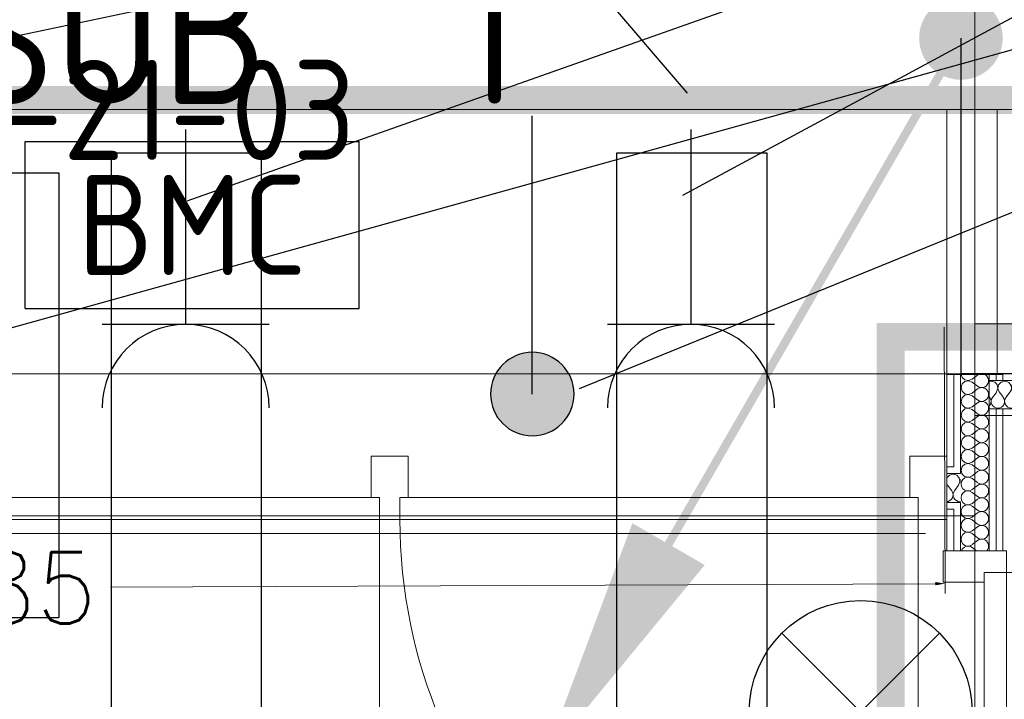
# Model space of a CAD drawing. Header units: millimetres. Extents: x -39149 to 267781, y -2340 to 58540.
# Tile 170 of 244: x 41496 to 43264, y 11115 to 12336. Entities that reach past the tile are written whole.
import ezdxf
from ezdxf.enums import TextEntityAlignment as Align

# ---------------------------------------------------------------- set-up
doc = ezdxf.new("R2010")
doc.units = ezdxf.units.MM
doc.header["$LTSCALE"] = 100
doc.header["$MEASUREMENT"] = 0
for name, pattern in [('B0605', [141, 70, -35, 1, -35]), ('B0704', [150, 100, -50]), ('CENTER', [20, 12.5, -2.5, 2.5, -2.5])]:
    doc.linetypes.add(name, pattern=pattern)
for name, color, linetype in [('00  Bestaande kolommen', 7, 'Continuous'), ('22 C Binnenwanden', 7, 'Continuous'), ('22 C Binnenwanden Deuren', 7, 'Continuous'), ('22 C Binnenwanden Doorsnede-arcering', 7, 'Continuous'), ('22 C Binnenwanden Laagscheidingslijnen', 7, 'Continuous'), ('45 Plafond', 7, 'Continuous'), ('A Stramien', 7, 'Continuous'), ('AL$1A---_ALGEMEEN--bestaand', 9, 'Continuous'), ('AT$1A---_TEKST018--bestaand', 9, 'Continuous'), ('EL6122--_L', 4, 'Continuous'), ('EL6131--_KG', 3, 'Continuous'), ('EL6221--_KRACHT_400', 3, 'Continuous'), ('EL6222--_KRACHT_230', 3, 'Continuous'), ('EL6311--_LICHT_BINNEN', 3, 'Continuous'), ('EL6441--_DATACOM', 3, 'Continuous'), ('EL6511--_BRANDMELD', 3, 'Continuous'), ('EM6131--bestaand', 7, 'Continuous'), ('INDELING', 3, 'Continuous'), ('INDELING--bestaand', 7, 'Continuous'), ('T Maatvoering 1_ 50', 7, 'Continuous')]:
    doc.layers.add(name, color=color, linetype=linetype)
doc.styles.add('BURO-018', font='isocp.shx', dxfattribs={"height": 180})
doc.styles.add('BURO-025', font='isocp.shx', dxfattribs={"height": 250})
doc.styles.add('GENERATED_STYLE_3', font='swiss.ttf', dxfattribs={"width": 0.96})
doc.styles.add('ISO', font='ISO', dxfattribs={"height": 162})
doc.styles.add('STABICAD-012', font='ISOCP.SHX', dxfattribs={"height": 1.2})
doc.styles.add('STABICAD-018', font='ISOCP.SHX', dxfattribs={"height": 1.8})
doc.styles.get("Standard").update_dxf_attribs({"font": 'txt', "bigfont": 'BIGFONT.SHX'})
doc.dimstyles.get("Standard").update_dxf_attribs({"dimtxt": 0.18, "dimasz": 0.18, "dimexe": 0.18, "dimexo": 0.0625, "dimgap": 0.09, "dimtad": 0, "dimtih": 1, "dimtoh": 1, "dimdec": 4, "dimzin": 0, "dimdsep": 46, "dimtxsty": 'Standard', "dimcen": 0.09, "dimadec": 0, "dimazin": 0, "dimtfac": 1, "dimtdec": 4, "dimtofl": 0, "dimtmove": 0, "dimatfit": 3, "dimfxl": 1, "dimtolj": 1, "dimtzin": 0, "dimarcsym": 0})

# ---------------------------------------------------------------- blocks, each defined once
blk = doc.blocks.new('Slab_119_7', base_point=(34211.5, 612.1))
at = {"layer": '45 Plafond', "color": 8, "linetype": 'Continuous', "lineweight": 0}
blk.add_lwpolyline([(34211.5, 612.1, 0.066229), (50336.5, 5152.1), (50336.5, 11626.8), (48610, 11626.8), (48610, 11625), (43211.5, 11625), (43211.5, 5466.1), (41411.5, 5466.1), (41411.5, 10199.6), (34211.5, 10199.6)], format="xyb", close=True, dxfattribs=at)
blk = doc.blocks.new('Slab_152_7', base_point=(61.5, 11625))
at = {"layer": '45 Plafond', "color": 8, "linetype": 'Continuous', "lineweight": 0}
blk.add_lwpolyline([(61.5, 11625), (7161.5, 11625), (7161.5, 7850), (18261.5, 7850), (18261.5, 10250), (18050.2, 10250), (18050.2, 11625), (35849.9, 11625), (35849.9, 11400), (36099.9, 11400), (36099.9, 12175), (39053.2, 12175), (39053.2, 11445), (43211.5, 11445), (43211.5, 10132), (43211.5, 5466.1), (41411.5, 5466.1), (41411.5, 10199.6), (34211.5, 10199.6), (34211.5, 612.1, -0.138201), (61.5, 5162.9)], format="xyb", close=True, dxfattribs=at)
blk = doc.blocks.new('Wall_68_7', base_point=(35849.9, 12425))
at = {"layer": '00  Bestaande kolommen', "color": 8, "linetype": 'Continuous', "lineweight": 0}
blk.add_line((38960.1, 12175), (43325.1, 12175), dxfattribs=at)
blk = doc.blocks.new('*X879')
at = {"layer": '22 C Binnenwanden Doorsnede-arcering', "color": 8, "linetype": 'Continuous', "lineweight": 0}
for p, q in [((43165.9, 11517.9), (43161.5, 11513.1)), ((43172.4, 11519.8), (43165.9, 11517.9)), ((43173.5, 11519.4), (43172.4, 11519.8)), ((43161.5, 11502.5), (43162.5, 11500)), ((43162.5, 11500), (43169.9, 11490)), ((43169.1, 11474.3), (43171.1, 11477.1)), ((43171.6, 11487.1), (43169.9, 11490)), ((43171.1, 11477.1), (43172.2, 11480.3)), ((43172.3, 11483.7), (43171.6, 11487.1)), ((43172.2, 11480.3), (43172.3, 11483.7)), ((43173.2, 11487.1), (43172.4, 11483.7)), ((43172.4, 11483.7), (43172.6, 11480.3)), ((43172.6, 11480.3), (43173.5, 11477.7)), ((43173.5, 11487.6), (43173.2, 11487.1)), ((43161.5, 11470.4), (43163.4, 11470.7)), ((43163.4, 11470.7), (43166.5, 11472.1)), ((43166.5, 11472.1), (43169.1, 11474.3))]:
    blk.add_line(p, q, dxfattribs=at)
blk = doc.blocks.new('*X880')
at = {"layer": '22 C Binnenwanden Doorsnede-arcering', "color": 8, "linetype": 'Continuous', "lineweight": 0}
for p, q in [((43178.9, 11517.9), (43173.5, 11519.4)), ((43183.5, 11512.9), (43178.9, 11517.9)), ((43184.7, 11506.3), (43183.5, 11512.9)), ((43182.3, 11500), (43174.9, 11490)), ((43182.3, 11500), (43184.7, 11506.3)), ((43185.5, 11509.8), (43184.8, 11506.3)), ((43184.8, 11506.3), (43185.5, 11504.5)), ((43174.9, 11490), (43173.5, 11487.6)), ((43173.5, 11477.7), (43173.7, 11477.1)), ((43173.7, 11477.1), (43175.6, 11474.3)), ((43175.6, 11474.3), (43178.3, 11472.1)), ((43178.3, 11472.1), (43181.4, 11470.7)), ((43181.4, 11470.7), (43184.8, 11470.2)), ((43184.8, 11470.2), (43185.5, 11470.3))]:
    blk.add_line(p, q, dxfattribs=at)
blk = doc.blocks.new('*X881')
at = {"layer": '22 C Binnenwanden Doorsnede-arcering', "color": 8, "linetype": 'Continuous', "lineweight": 0}
for p, q in [((43251.6, 11680.1), (43249.5, 11682.4)), ((43250.4, 11667.4), (43252.8, 11673.6)), ((43252.8, 11673.6), (43251.6, 11680.1)), ((43254.1, 11680.1), (43252.9, 11673.6)), ((43252.9, 11673.6), (43255.3, 11667.4)), ((43258.6, 11685), (43254.1, 11680.1)), ((43261.5, 11685.8), (43258.6, 11685)), ((43250.4, 11667.4), (43249.5, 11666.1)), ((43255.3, 11667.4), (43261.5, 11659.1)), ((43249.5, 11638.7), (43249.5, 11638.7)), ((43249.5, 11638.7), (43252.9, 11638.2)), ((43252.9, 11638.2), (43256.2, 11638.7)), ((43256.2, 11638.7), (43259.2, 11640)), ((43259.2, 11640), (43261.5, 11641.9))]:
    blk.add_line(p, q, dxfattribs=at)
blk = doc.blocks.new('*X883')
at = {"layer": '22 C Binnenwanden Doorsnede-arcering', "color": 8, "linetype": 'Continuous', "lineweight": 0}
for p, q in [((43240.7, 11686.8), (43237.5, 11685.9)), ((43247.1, 11685), (43240.7, 11686.8)), ((43249.5, 11682.4), (43247.1, 11685)), ((43237.5, 11658.7), (43238.3, 11657.6)), ((43239.9, 11654.7), (43238.3, 11657.6)), ((43240.7, 11651.4), (43239.9, 11654.7)), ((43241.5, 11654.7), (43240.8, 11651.4)), ((43243.1, 11657.6), (43241.5, 11654.7)), ((43249.5, 11666.1), (43243.1, 11657.6)), ((43237.5, 11642.2), (43239.4, 11644.9)), ((43237.5, 11642.1), (43237.5, 11642.2)), ((43239.4, 11644.9), (43240.5, 11648.1)), ((43240.5, 11648.1), (43240.7, 11651.4)), ((43240.8, 11651.4), (43240.9, 11648.1)), ((43240.9, 11648.1), (43242, 11644.9)), ((43242, 11644.9), (43243.9, 11642.2)), ((43243.9, 11642.2), (43246.5, 11640)), ((43246.5, 11640), (43249.5, 11638.7))]:
    blk.add_line(p, q, dxfattribs=at)
blk = doc.blocks.new('*X885')
at = {"layer": '22 C Binnenwanden Doorsnede-arcering', "color": 8, "linetype": 'Continuous', "lineweight": 0}
for p, q in [((43187, 11699), (43188.6, 11693.5)), ((43188.6, 11693.5), (43193.6, 11688.9)), ((43193.6, 11688.9), (43200.2, 11687.7)), ((43200.2, 11687.6), (43193.6, 11686.3)), ((43200.2, 11687.7), (43206.5, 11690.1)), ((43206.5, 11685.1), (43200.2, 11687.6)), ((43206.5, 11690.1), (43216.4, 11697.5)), ((43219.1, 11699), (43216.4, 11697.5)), ((43229.4, 11698.7), (43228.5, 11699)), ((43232.2, 11696.8), (43229.4, 11698.7)), ((43234.4, 11694.1), (43232.2, 11696.8)), ((43235.8, 11691), (43234.4, 11694.1)), ((43236.2, 11687.6), (43235.8, 11691)), ((43235.8, 11684.2), (43236.2, 11687.6)), ((43188.6, 11681.7), (43186.7, 11675.2)), ((43186.7, 11675.2), (43188.6, 11668.7)), ((43193.6, 11686.3), (43188.6, 11681.7)), ((43206.5, 11685.1), (43216.4, 11677.7)), ((43206.5, 11665.3), (43216.4, 11672.8)), ((43216.4, 11677.7), (43219.4, 11676.1)), ((43219.4, 11674.4), (43216.4, 11672.8)), ((43219.4, 11676.1), (43222.7, 11675.3)), ((43222.7, 11675.2), (43219.4, 11674.4)), ((43222.7, 11675.3), (43226.2, 11675.5)), ((43226.2, 11675), (43222.7, 11675.2)), ((43226.2, 11675.5), (43229.4, 11676.5)), ((43229.4, 11673.9), (43226.2, 11675)), ((43229.4, 11676.5), (43232.2, 11678.5)), ((43232.2, 11672), (43229.4, 11673.9)), ((43232.2, 11678.5), (43234.4, 11681.1)), ((43234.4, 11669.4), (43232.2, 11672)), ((43234.4, 11681.1), (43235.8, 11684.2)), ((43235.8, 11666.2), (43234.4, 11669.4)), ((43188.6, 11657), (43186.7, 11650.5)), ((43188.6, 11668.7), (43193.6, 11664.2)), ((43193.6, 11661.6), (43188.6, 11657)), ((43193.6, 11664.2), (43200.2, 11662.9)), ((43200.2, 11662.8), (43193.6, 11661.6)), ((43200.2, 11662.9), (43206.5, 11665.3)), ((43206.5, 11660.4), (43200.2, 11662.8)), ((43206.5, 11660.4), (43216.4, 11653)), ((43216.4, 11653), (43219.4, 11651.3)), ((43226.2, 11650.7), (43229.4, 11651.8)), ((43229.4, 11651.8), (43232.2, 11653.7)), ((43232.2, 11653.7), (43234.4, 11656.3)), ((43234.4, 11656.3), (43235.8, 11659.5)), ((43236.2, 11662.9), (43235.8, 11666.2)), ((43235.8, 11659.5), (43236.2, 11662.9)), ((43186.7, 11650.5), (43188.6, 11644)), ((43188.6, 11644), (43193.6, 11639.4)), ((43193.6, 11636.8), (43188.6, 11632.2)), ((43193.6, 11639.4), (43200.2, 11638.1)), ((43200.2, 11638), (43193.6, 11636.8)), ((43200.2, 11638.1), (43206.5, 11640.6)), ((43206.5, 11635.6), (43200.2, 11638)), ((43206.5, 11640.6), (43216.4, 11648)), ((43206.5, 11635.6), (43216.4, 11628.2)), ((43219.4, 11649.7), (43216.4, 11648)), ((43219.4, 11651.3), (43222.7, 11650.5)), ((43222.7, 11650.4), (43219.4, 11649.7)), ((43222.7, 11650.5), (43226.2, 11650.7)), ((43226.2, 11650.3), (43222.7, 11650.4)), ((43229.4, 11649.2), (43226.2, 11650.3)), ((43232.2, 11647.2), (43229.4, 11649.2)), ((43234.4, 11644.6), (43232.2, 11647.2)), ((43235.8, 11641.5), (43234.4, 11644.6)), ((43234.4, 11631.6), (43235.8, 11634.7)), ((43236.2, 11638.1), (43235.8, 11641.5)), ((43235.8, 11634.7), (43236.2, 11638.1)), ((43188.6, 11632.2), (43186.7, 11625.7)), ((43186.7, 11625.7), (43188.6, 11619.2)), ((43188.6, 11619.2), (43193.6, 11614.6)), ((43206.5, 11615.8), (43216.4, 11623.2)), ((43216.4, 11628.2), (43219.4, 11626.5)), ((43219.4, 11624.9), (43216.4, 11623.2)), ((43219.4, 11626.5), (43222.7, 11625.8)), ((43222.7, 11625.7), (43219.4, 11624.9)), ((43222.7, 11625.8), (43226.2, 11625.9)), ((43226.2, 11625.5), (43222.7, 11625.7)), ((43226.2, 11625.9), (43229.4, 11627)), ((43229.4, 11624.4), (43226.2, 11625.5)), ((43229.4, 11627), (43232.2, 11629)), ((43232.2, 11622.5), (43229.4, 11624.4)), ((43232.2, 11629), (43234.4, 11631.6)), ((43234.4, 11619.8), (43232.2, 11622.5)), ((43235.8, 11616.7), (43234.4, 11619.8)), ((43236.2, 11613.3), (43235.8, 11616.7)), ((43188.6, 11607.5), (43186.7, 11601)), ((43186.7, 11601), (43188.6, 11594.4)), ((43193.6, 11612), (43188.6, 11607.5)), ((43193.6, 11614.6), (43200.2, 11613.4)), ((43200.2, 11613.3), (43193.6, 11612)), ((43200.2, 11613.4), (43206.5, 11615.8)), ((43206.5, 11610.9), (43200.2, 11613.3)), ((43206.5, 11610.9), (43216.4, 11603.4)), ((43206.5, 11591), (43216.4, 11598.5)), ((43216.4, 11603.4), (43219.4, 11601.8)), ((43219.4, 11600.1), (43216.4, 11598.5)), ((43219.4, 11601.8), (43222.7, 11601)), ((43222.7, 11600.9), (43219.4, 11600.1)), ((43222.7, 11601), (43226.2, 11601.2)), ((43226.2, 11600.7), (43222.7, 11600.9)), ((43226.2, 11601.2), (43229.4, 11602.3)), ((43229.4, 11599.6), (43226.2, 11600.7)), ((43229.4, 11602.3), (43232.2, 11604.2)), ((43232.2, 11597.7), (43229.4, 11599.6)), ((43232.2, 11604.2), (43234.4, 11606.8)), ((43234.4, 11606.8), (43235.8, 11610)), ((43235.8, 11610), (43236.2, 11613.3)), ((43188.6, 11582.7), (43186.7, 11576.2)), ((43188.6, 11594.4), (43193.6, 11589.9)), ((43193.6, 11587.3), (43188.6, 11582.7)), ((43193.6, 11589.9), (43200.2, 11588.6)), ((43200.2, 11588.5), (43193.6, 11587.3)), ((43200.2, 11588.6), (43206.5, 11591)), ((43206.5, 11586.1), (43200.2, 11588.5)), ((43206.5, 11586.1), (43216.4, 11578.7)), ((43234.4, 11595.1), (43232.2, 11597.7)), ((43232.2, 11579.4), (43234.4, 11582.1)), ((43235.8, 11592), (43234.4, 11595.1)), ((43234.4, 11582.1), (43235.8, 11585.2)), ((43236.2, 11588.6), (43235.8, 11592)), ((43235.8, 11585.2), (43236.2, 11588.6)), ((43186.7, 11576.2), (43188.6, 11569.7)), ((43188.6, 11569.7), (43193.6, 11565.1)), ((43193.6, 11565.1), (43200.2, 11563.9)), ((43200.2, 11563.8), (43193.6, 11562.5)), ((43200.2, 11563.9), (43206.5, 11566.3)), ((43206.5, 11561.3), (43200.2, 11563.8)), ((43206.5, 11566.3), (43216.4, 11573.7)), ((43216.4, 11578.7), (43219.4, 11577)), ((43219.4, 11575.4), (43216.4, 11573.7)), ((43219.4, 11577), (43222.7, 11576.2)), ((43222.7, 11576.1), (43219.4, 11575.4)), ((43222.7, 11576.2), (43226.2, 11576.4)), ((43226.2, 11576), (43222.7, 11576.1)), ((43226.2, 11576.4), (43229.4, 11577.5)), ((43229.4, 11574.9), (43226.2, 11576)), ((43229.4, 11577.5), (43232.2, 11579.4)), ((43232.2, 11572.9), (43229.4, 11574.9)), ((43234.4, 11570.3), (43232.2, 11572.9)), ((43235.8, 11567.2), (43234.4, 11570.3)), ((43236.2, 11563.8), (43235.8, 11567.2)), ((43235.8, 11560.4), (43236.2, 11563.8)), ((43188.6, 11557.9), (43186.7, 11551.4)), ((43186.7, 11551.4), (43188.6, 11544.9)), ((43193.6, 11562.5), (43188.6, 11557.9)), ((43206.5, 11561.3), (43216.4, 11553.9)), ((43206.5, 11541.5), (43216.4, 11549)), ((43216.4, 11553.9), (43219.4, 11552.3)), ((43219.4, 11550.6), (43216.4, 11549)), ((43219.4, 11552.3), (43222.7, 11551.5)), ((43222.7, 11551.4), (43219.4, 11550.6)), ((43222.7, 11551.5), (43226.2, 11551.6)), ((43226.2, 11551.2), (43222.7, 11551.4)), ((43226.2, 11551.6), (43229.4, 11552.7)), ((43229.4, 11550.1), (43226.2, 11551.2)), ((43229.4, 11552.7), (43232.2, 11554.7)), ((43232.2, 11548.2), (43229.4, 11550.1)), ((43232.2, 11554.7), (43234.4, 11557.3)), ((43234.4, 11545.6), (43232.2, 11548.2)), ((43234.4, 11557.3), (43235.8, 11560.4)), ((43235.8, 11542.4), (43234.4, 11545.6)), ((43188.6, 11533.2), (43186.7, 11526.7)), ((43188.6, 11544.9), (43193.6, 11540.4)), ((43193.6, 11537.7), (43188.6, 11533.2)), ((43193.6, 11540.4), (43200.2, 11539.1)), ((43200.2, 11539), (43193.6, 11537.7)), ((43200.2, 11539.1), (43206.5, 11541.5)), ((43206.5, 11536.6), (43200.2, 11539)), ((43206.5, 11536.6), (43216.4, 11529.1)), ((43216.4, 11529.1), (43219.4, 11527.5)), ((43226.2, 11526.9), (43229.4, 11528)), ((43229.4, 11528), (43232.2, 11529.9)), ((43232.2, 11529.9), (43234.4, 11532.5)), ((43234.4, 11532.5), (43235.8, 11535.7)), ((43236.2, 11539), (43235.8, 11542.4)), ((43235.8, 11535.7), (43236.2, 11539)), ((43186.7, 11526.7), (43188.3, 11521)), ((43212.2, 11521), (43216.4, 11524.2)), ((43219.4, 11525.8), (43216.4, 11524.2)), ((43219.4, 11527.5), (43222.7, 11526.7)), ((43222.7, 11526.6), (43219.4, 11525.8)), ((43222.7, 11526.7), (43226.2, 11526.9)), ((43226.2, 11526.5), (43222.7, 11526.6)), ((43229.4, 11525.4), (43226.2, 11526.5)), ((43232.2, 11523.4), (43229.4, 11525.4)), ((43234.2, 11521), (43232.2, 11523.4))]:
    blk.add_line(p, q, dxfattribs=at)
blk = doc.blocks.new('*X886')
at = {"layer": '22 C Binnenwanden Doorsnede-arcering', "color": 8, "linetype": 'Continuous', "lineweight": 0}
for p, q in [((43206.5, 11516.8), (43212.2, 11521)), ((43206.5, 11511.8), (43216.4, 11504.4)), ((43206.5, 11492), (43216.4, 11499.4)), ((43206.5, 11487), (43216.4, 11479.6)), ((43208.9, 11469), (43216.4, 11474.7))]:
    blk.add_line(p, q, dxfattribs=at)
for centre, start, end in [((43199.1, 11501.9), 53.1301, 306.8699), ((43199.1, 11526.7), 207.2383, 306.8699), ((43223.9, 11514.3), 233.1301, 0), ((43223.9, 11514.3), 0, 32.8409), ((43223.9, 11489.5), 0, 126.8699), ((43199.1, 11477.1), 53.1301, 221.1241), ((43223.9, 11489.5), 233.1301, 0), ((43223.9, 11464.8), 20.0175, 126.8699)]:
    blk.add_arc(centre, 12.4, start, end, dxfattribs=at)
blk = doc.blocks.new('*X888')
at = {"layer": '22 C Binnenwanden Doorsnede-arcering', "color": 8, "linetype": 'Continuous', "lineweight": 0}
for p, q in [((43206.5, 11467.2), (43208.9, 11469)), ((43206.5, 11462.3), (43216.4, 11454.9)), ((43206.5, 11442.5), (43216.4, 11449.9)), ((43206.5, 11437.5), (43216.4, 11430.1)), ((43206.5, 11417.7), (43216.4, 11425.1)), ((43206.5, 11412.8), (43216.4, 11405.3)), ((43206.5, 11393), (43216.4, 11400.4)), ((43206.5, 11388), (43214.6, 11381.9))]:
    blk.add_line(p, q, dxfattribs=at)
for centre, start, end in [((43199.1, 11452.4), 53.1301, 306.8699), ((43199.1, 11477.1), 221.1241, 306.8699), ((43223.9, 11464.8), 233.1301, 0), ((43223.9, 11464.8), 0, 20.0175), ((43199.1, 11427.6), 53.1301, 306.8699), ((43223.9, 11440), 0, 126.8699), ((43223.9, 11440), 233.1301, 0), ((43223.9, 11415.2), 0, 126.8699), ((43199.1, 11402.9), 53.1301, 306.8699), ((43223.9, 11415.2), 233.1301, 0), ((43199.1, 11378.1), 53.1301, 161.9284), ((43223.9, 11390.5), 0, 126.8699), ((43223.9, 11390.5), 316.3861, 0)]:
    blk.add_arc(centre, 12.4, start, end, dxfattribs=at)
blk = doc.blocks.new('D1a bi h 14_35')
at = {"layer": '22 C Binnenwanden Deuren', "color": 8, "linetype": 'Continuous', "lineweight": 0}
for p, q in [((-467, 0), (-467, 934)), ((-506, 0), (-450, 0)), ((-506, 0), (-506, -114)), ((-467, 0), (467, 0)), ((-467, -40), (-467, 0)), ((450, 0), (506, 0)), ((467, 0), (467, -40)), ((506, -114), (506, 0)), ((-506, -7), (-506, -19)), ((506, -7), (506, -19)), ((-506, -19), (-506, -31)), ((-506, -31), (-506, -83)), ((506, -19), (506, -31)), ((506, -31), (506, -83)), ((467, -40), (-467, -40)), ((-450, -40), (-450, -114)), ((450, -40), (450, -114)), ((-506, -83), (-506, -95)), ((506, -83), (506, -95)), ((-506, -95), (-506, -107)), ((506, -95), (506, -107)), ((-506, -114), (-450, -114)), ((450, -114), (506, -114))]:
    blk.add_line(p, q, dxfattribs=at)
blk.add_arc((-467, 0), 934, 0, 90, dxfattribs=at)
blk = doc.blocks.new('Wall_350_7', base_point=(43211.5, 2504.8))
at = {"layer": '22 C Binnenwanden', "color": 8, "linetype": 'Continuous', "lineweight": 0}
for p, q in [((43261.5, 11699), (43161.5, 11699)), ((43161.5, 11699), (43161.5, 11545)), ((43249.5, 11688), (43237.5, 11688)), ((43261.5, 11688), (43249.5, 11688)), ((43261.5, 11688), (43261.5, 11699)), ((43261.5, 11381.9), (43261.5, 11637)), ((43161.5, 11445), (43161.5, 11381.9)), ((43173.5, 11381.9), (43161.5, 11381.9)), ((43185.5, 11381.9), (43173.5, 11381.9)), ((43237.5, 11381.9), (43185.5, 11381.9)), ((43249.5, 11381.9), (43237.5, 11381.9)), ((43261.5, 11381.9), (43249.5, 11381.9))]:
    blk.add_line(p, q, dxfattribs=at)
at = {"layer": '22 C Binnenwanden Laagscheidingslijnen', "color": 8, "linetype": 'Continuous', "lineweight": 0}
for p, q in [((43173.5, 11699), (43173.5, 11533)), ((43185.5, 11699), (43185.5, 11521)), ((43237.5, 11521), (43237.5, 11699)), ((43249.5, 11688), (43249.5, 11699)), ((43237.5, 11637), (43249.5, 11637)), ((43249.5, 11637), (43261.5, 11637)), ((43249.5, 11381.9), (43249.5, 11637)), ((43173.5, 11533), (43161.5, 11533)), ((43173.5, 11521), (43161.5, 11521)), ((43185.5, 11521), (43173.5, 11521)), ((43237.5, 11469), (43237.5, 11521)), ((43161.5, 11469), (43173.5, 11469)), ((43173.5, 11469), (43185.5, 11469)), ((43185.5, 11469), (43185.5, 11381.9)), ((43237.5, 11381.9), (43237.5, 11469)), ((43161.5, 11457), (43173.5, 11457)), ((43173.5, 11457), (43173.5, 11381.9))]:
    blk.add_line(p, q, dxfattribs=at)
at = {"layer": '22 C Binnenwanden', "color": 1, "lineweight": 0}
for name in ['*X885', '*X883', '*X881', '*X879', '*X880', '*X886', '*X888']:
    blk.add_blockref(name, (0, 0), dxfattribs=at)
at = {"layer": '22 C Binnenwanden Deuren', "color": 1, "linetype": 'Continuous', "lineweight": 0, "zscale": 1000, "rotation": 270}
blk.add_blockref('D1a bi h 14_35', (43268.5, 10875.9), dxfattribs=at)
blk = doc.blocks.new('D2a bi h comb 14')
at = {"layer": '22 C Binnenwanden Deuren', "color": 8, "linetype": 'Continuous', "lineweight": 0}
for p, q in [((-985, 0), (-985, 985)), ((-1003.5, 0), (-970, 0)), ((-985, 0), (985, 0)), ((-985, -40), (-985, 0)), ((985, -40), (-985, -40)), ((-970, -40), (-970, -114)), ((-1003.5, -114), (-970, -114))]:
    blk.add_line(p, q, dxfattribs=at)
blk.add_arc((-985, 0), 985, 0, 90, dxfattribs=at)
blk = doc.blocks.new('D1a bi h comb 14_2')
at = {"layer": '22 C Binnenwanden Deuren', "color": 8, "linetype": 'Continuous', "lineweight": 0}
for p, q in [((-448.4, 0), (-448.4, 930.3)), ((-500.4, 0), (-500.4, -114)), ((-500.4, 0), (-433.4, 0)), ((-500.4, 0), (-500.4, -114)), ((-448.4, 0), (481.9, 0)), ((-448.4, -40), (-448.4, 0)), ((466.9, 0), (500.4, 0)), ((481.9, 0), (481.9, -40)), ((-500.4, -7), (-500.4, -19)), ((-500.4, -19), (-500.4, -31)), ((-500.4, -31), (-500.4, -83)), ((481.9, -40), (-448.4, -40)), ((-433.4, -40), (-433.4, -114)), ((466.9, -40), (466.9, -114)), ((-500.4, -83), (-500.4, -95)), ((-500.4, -95), (-500.4, -107)), ((-500.4, -114), (-433.4, -114)), ((466.9, -114), (500.4, -114))]:
    blk.add_line(p, q, dxfattribs=at)
blk.add_arc((-448.4, 0), 930.3, 0, 90, dxfattribs=at)
blk = doc.blocks.new('Wall_374_7', base_point=(39103.2, 11545))
at = {"layer": '22 C Binnenwanden', "color": 8, "linetype": 'Continuous', "lineweight": 0}
for p, q in [((43161.5, 11533), (43161.5, 11545)), ((43161.5, 11521), (43161.5, 11533)), ((43161.5, 11469), (43161.5, 11521)), ((43161.5, 11457), (43161.5, 11469)), ((43161.5, 11445), (43161.5, 11457))]:
    blk.add_line(p, q, dxfattribs=at)
at = {"layer": '22 C Binnenwanden Deuren', "color": 1, "linetype": 'Continuous', "lineweight": 0, "zscale": 1000, "rotation": 180}
for name, p in [('D2a bi h comb 14', (41157.2, 11438)), ('D1a bi h comb 14_2', (42661.1, 11438))]:
    blk.add_blockref(name, p, dxfattribs=at)
blk = doc.blocks.new('Wall_375_7', base_point=(43206.5, 11699))
at = {"layer": '22 C Binnenwanden', "color": 8, "linetype": 'Continuous', "lineweight": 0}
for p, q in [((43251.5, 12175), (43161.5, 12175)), ((43161.5, 12175), (43161.5, 11699)), ((43251.5, 11699), (43251.5, 12175)), ((43161.5, 11699), (43251.5, 11699))]:
    blk.add_line(p, q, dxfattribs=at)
blk = doc.blocks.new('*X1010')
at = {"layer": '22 C Binnenwanden Doorsnede-arcering', "color": 8, "linetype": 'Continuous', "lineweight": 0}
for p, q in [((43261.5, 11659.1), (43262.6, 11657.6)), ((43274.7, 11667.4), (43267.4, 11657.6)), ((43279.6, 11667.4), (43286.9, 11657.6)), ((43299, 11667.4), (43291.7, 11657.6)), ((43303.9, 11667.4), (43311.1, 11657.6)), ((43323.3, 11667.4), (43316, 11657.6)), ((43328.1, 11667.4), (43335.4, 11657.6)), ((43347.6, 11667.4), (43340.3, 11657.6)), ((43352.4, 11667.4), (43359.7, 11657.6)), ((43371.9, 11667.4), (43364.6, 11657.6)), ((43376.7, 11667.4), (43384, 11657.6)), ((43396.1, 11667.4), (43388.9, 11657.6))]:
    blk.add_line(p, q, dxfattribs=at)
for centre, start, end in [((43265, 11674.6), 323.1301, 106.8515), ((43289.3, 11674.6), 323.1301, 216.8699), ((43313.6, 11674.6), 323.1301, 216.8699), ((43337.9, 11674.6), 323.1301, 216.8699), ((43362.1, 11674.6), 323.1301, 216.8699), ((43386.4, 11674.6), 323.1301, 216.8699), ((43410.7, 11674.6), 151.1244, 208.8756), ((43252.9, 11650.4), 315.2437, 36.8699), ((43277.1, 11650.4), 143.1301, 270), ((43277.1, 11650.4), 270, 36.8699), ((43301.4, 11650.4), 143.1301, 270), ((43301.4, 11650.4), 270, 36.8699), ((43325.7, 11650.4), 143.1301, 270), ((43325.7, 11650.4), 270, 36.8699), ((43350, 11650.4), 143.1301, 270), ((43350, 11650.4), 270, 36.8699), ((43374.3, 11650.4), 143.1301, 270), ((43374.3, 11650.4), 270, 36.8699), ((43398.6, 11650.4), 143.1301, 270), ((43398.6, 11650.4), 270, 277.1421)]:
    blk.add_arc(centre, 12.1, start, end, dxfattribs=at)
blk = doc.blocks.new('Wall_376_7', base_point=(43400.1, 11688))
at = {"layer": '22 C Binnenwanden', "color": 8, "linetype": 'Continuous', "lineweight": 0}
for p, q in [((43400.1, 11688), (43261.5, 11688)), ((43400.1, 11688), (43400.1, 11637)), ((43261.5, 11637), (43261.5, 11625)), ((43400.1, 11637), (43400.1, 11625)), ((43261.5, 11625), (43400.1, 11625))]:
    blk.add_line(p, q, dxfattribs=at)
at = {"layer": '22 C Binnenwanden Laagscheidingslijnen', "color": 8, "linetype": 'Continuous', "lineweight": 0}
blk.add_line((43261.5, 11637), (43400.1, 11637), dxfattribs=at)
at = {"layer": '22 C Binnenwanden', "color": 1, "lineweight": 0}
blk.add_blockref('*X1010', (0, 0), dxfattribs=at)
blk = doc.blocks.new('Wall_419_7', base_point=(43211.5, 11790))
at = {"layer": '22 C Binnenwanden', "color": 8, "linetype": 'Continuous', "lineweight": 0}
for p, q in [((43400.1, 11790), (43211.5, 11790)), ((43211.5, 11790), (43211.5, 11700)), ((43400.1, 11700), (43400.1, 11790)), ((43211.5, 11700), (43400.1, 11700))]:
    blk.add_line(p, q, dxfattribs=at)
blk = doc.blocks.new('Standard grid marker_7')
at = {"layer": 'A Stramien', "color": 8, "linetype": 'B0605', "lineweight": 0}
blk.add_line((4000, 0), (54000, 0), dxfattribs=at)
at = {"layer": 'A Stramien', "color": 4, "lineweight": 0, "style": 'GENERATED_STYLE_3'}
blk.add_attdef('AC_MARKERTEXT_1', text='', height=100, dxfattribs=at).set_placement((-139.2, -80), align=Align.BOTTOM_LEFT)
blk = doc.blocks.new('Standard grid marker_17')
at = {"layer": 'A Stramien', "color": 8, "linetype": 'B0605', "lineweight": 0}
blk.add_line((4000, 0), (46394.8, 0), dxfattribs=at)
at = {"layer": 'A Stramien', "color": 4, "lineweight": 0, "style": 'GENERATED_STYLE_3'}
blk.add_attdef('AC_MARKERTEXT_1', text='', height=100, rotation=90, dxfattribs=at).set_placement((-20, -52.3), align=Align.BOTTOM_LEFT)
blk = doc.blocks.new('6001')
at = {"layer": 'AL$1A---_ALGEMEEN--bestaand', "color": 0, "linetype": 'Continuous'}
for p, q in [((-3, 0), (-3, 3)), ((-3, 3), (3, 3)), ((3, 0), (3, 3)), ((-3, 0), (3, 0))]:
    blk.add_line(p, q, dxfattribs=at)
at = {"layer": 'AT$1A---_TEKST018--bestaand', "linetype": 'Continuous', "style": 'ISO'}
blk.add_text('BMC', height=1.8, dxfattribs=at).set_placement((0, 0.6), align=Align.CENTER)
blk = doc.blocks.new('111304')
at = {"color": 0, "linetype": 'Continuous'}
for p, q in [((-1.5, 4.5), (1.5, 4.5)), ((0, 1), (0, 4.5))]:
    blk.add_line(p, q, dxfattribs=at)
blk.add_arc((0, 6), 1.5, 180, 0, dxfattribs=at)
at = {"color": 0, "linetype": 'Continuous', "style": 'BURO-018'}
for tag, p in [('PANEL', (0, 11.5)), ('CIRCUIT', (0, 8.5)), ('SUBCIRCUIT', (4.5, 8.5))]:
    blk.add_attdef(tag, text='', height=1.8, dxfattribs=at).set_placement(p, align=Align.MIDDLE)
at = {"color": 0, "linetype": 'Continuous', "style": 'BURO-018', "flags": 1}
for tag, p in [('POWERCODE', (13, 8.5)), ('ARTICLECODE', (0, 0))]:
    blk.add_attdef(tag, text='', height=1.8, dxfattribs=at).set_placement(p, align=Align.MIDDLE)
blk = doc.blocks.new('E00008')
at = {"color": 0, "linetype": 'Continuous'}
blk.add_line((0, 6), (0, 1), dxfattribs=at)
at = {"color": 0, "const_width": 0.75}
blk.add_lwpolyline([(-0.375, 6, 1), (0.375, 6, 1)], format="xyb", close=True, dxfattribs=at)
at = {"color": 0, "linetype": 'Continuous'}
blk.add_circle((0, 6), 0.75, dxfattribs=at)
at = {"color": 7, "style": 'BURO-018'}
for tag, p in [('COMMENT1', (0, 12)), ('DATACOM1', (0, 9))]:
    blk.add_attdef(tag, text='', height=1.8, dxfattribs=at).set_placement(p, align=Align.MIDDLE)
at = {"color": 0, "style": 'BURO-018'}
blk.add_attdef('TEXT1', text='', height=1.8, dxfattribs=at).set_placement((2.5, 6), align=Align.MIDDLE)
at = {"color": 0, "linetype": 'Continuous', "style": 'BURO-018', "flags": 1}
blk.add_attdef('ARTICLECODE', text='', height=1.8, dxfattribs=at).set_placement((0, 0), align=Align.MIDDLE)
blk = doc.blocks.new('*D2046')
at = {"layer": 'EL6222--_KRACHT_230', "color": 0, "lineweight": 0, "transparency": 16777216}
for p, q in [((43156.4, 11783.8), (43158.5, 11305)), ((39671.3, 11768.8), (39673.4, 11290)), ((43140.4, 11322.9), (41659.5, 11316.6)), ((39691.3, 11308.1), (41172.2, 11314.5))]:
    blk.add_line(p, q, dxfattribs=at)
at = {"layer": 'EL6222--_KRACHT_230', "color": 0, "transparency": 16777216}
for points in [[(43140.4, 11325.9), (43140.4, 11319.9), (43158.4, 11323)], [(39691.3, 11311.1), (39691.3, 11305.1), (39673.3, 11308)]]:
    blk.add_solid(points, dxfattribs=at)
at = {"layer": 'EL6222--_KRACHT_230', "color": 0, "transparency": 16777216, "insert": (41415.8, 11315.5), "char_height": 128, "attachment_point": 5}
blk.add_mtext('\\A1;3485', dxfattribs=at)
blk = doc.blocks.new('E00024')
at = {"color": 0, "linetype": 'Continuous'}
for p, q in [((-1.414, 1.586), (1.414, 4.414)), ((-1.414, 4.414), (1.414, 1.586))]:
    blk.add_line(p, q, dxfattribs=at)
blk.add_circle((0, 3), 2, dxfattribs=at)
at = {"color": 0, "linetype": 'Continuous', "style": 'BURO-018'}
blk.add_attdef('TEXT1', text='', height=1.8, dxfattribs=at).set_placement((0, 7.5), align=Align.MIDDLE)
at = {"color": 0, "linetype": 'Continuous', "style": 'BURO-018', "flags": 1}
blk.add_attdef('ARTICLECODE', (0, 0), '', height=1.8, dxfattribs=at)
at = {"layer": 'EL6222--_KRACHT_230', "color": 1, "style": 'STABICAD-012'}
blk.add_attdef('FIREPROTECTION_PANEL', text='', height=1.8, dxfattribs=at).set_placement((417.277, 62.688), align=Align.MIDDLE)
at = {"layer": 'EL6511--_BRANDMELD', "color": 1, "style": 'STABICAD-012'}
for tag, p in [('FIREPROTECTION_ZONE', (482.912, 371.427)), ('CODING2', (482.912, 369.427)), ('FIREPROTECTION_HARDWARENUMBER', (482.912, 367.427))]:
    blk.add_attdef(tag, text='', height=1.8, dxfattribs=at).set_placement(p, align=Align.MIDDLE)
at = {"layer": 'EL6511--_BRANDMELD'}
blk.add_attdef('CODING1', (0, 0), '', height=0.2, dxfattribs=at)
blk = doc.blocks.new('P6122003')
at = {"linetype": 'Continuous', "const_width": 0.15}
for points in [[(0, 0), (6.794, 11.768)], [(-6.794, -11.768), (0, 0)]]:
    blk.add_lwpolyline(points, dxfattribs=at)
at = {"const_width": 0.75}
blk.add_lwpolyline([(-0.375, 0, 1), (0.375, 0, 1)], format="xyb", close=True, dxfattribs=at)
at = {"linetype": 'Continuous'}
blk.add_lwpolyline([(-7.5, -12.99, 0, 1.5, 0), (-5.25, -9.093, 1.5, 1.5, 0)], format="xyseb", dxfattribs=at)
blk = doc.blocks.new('*X1918')
at = {"layer": 'AL$1A---_ALGEMEEN--bestaand', "color": 0, "linetype": 'Continuous'}
for p, q in [((159.6, 198.675), (159.6, 202.134)), ((159.8, 197.35), (159.8, 202.223)), ((160, 197.25), (160, 202.25)), ((160.2, 197.35), (160.2, 202.223)), ((160.4, 198.675), (160.4, 202.134)), ((159.4, 200.262), (159.4, 201.95)), ((160.6, 200.262), (160.6, 201.95)), ((159.8, 195.542), (159.8, 196.458)), ((160, 195.5), (160, 196.5)), ((160.2, 195.542), (160.2, 196.458)), ((159.6, 195.7), (159.6, 196.3)), ((160.4, 195.7), (160.4, 196.3))]:
    blk.add_line(p, q, dxfattribs=at)
blk = doc.blocks.new('1116A7')
at = {"layer": 'AL$1A---_ALGEMEEN--bestaand', "color": 0, "linetype": 'Continuous'}
for p, q in [((-2, -4), (-2, 4)), ((-2, 4), (2, 4)), ((2, 4), (2, -4)), ((-0.744, 2.406), (-0.248, -1.531)), ((0.744, 2.406), (0.248, -1.531)), ((2, -4), (-2, -4))]:
    blk.add_line(p, q, dxfattribs=at)
blk.add_circle((0, -3), 0.5, dxfattribs=at)
for centre, radius, start, end in [((0, 2.5), 0.75, 352.8192, 187.1808), ((0, -1.5), 0.25, 187.1808, 352.8192)]:
    blk.add_arc(centre, radius, start, end, dxfattribs=at)
blk.add_blockref('*X1918', (-160, -199), dxfattribs=at)
at = {"layer": 'AL$1A---_ALGEMEEN--bestaand', "color": 0, "linetype": 'Continuous', "style": 'BURO-018'}
blk.add_attdef('TEXT1', text='', height=1.8, dxfattribs=at).set_placement((0, 6.5), align=Align.MIDDLE)
at = {"layer": 'AL$1A---_ALGEMEEN--bestaand', "color": 0, "linetype": 'Continuous', "style": 'BURO-018', "flags": 1}
blk.add_attdef('ARTICLECODE', (0, 0), '', height=1.8, dxfattribs=at)
at = {"layer": 'EL6221--_KRACHT_400', "color": 1, "style": 'STABICAD-012'}
blk.add_attdef('FIREPROTECTION_PANEL', text='', height=1.8, dxfattribs=at).set_placement((716.247, 450.773), align=Align.MIDDLE)
at = {"layer": 'EL6222--_KRACHT_230', "color": 1, "style": 'STABICAD-018'}
for tag in ['FIREPROTECTION_HARDWARENUMBER', 'FIREPROTECTION_ZONE']:
    blk.add_attdef(tag, (0, 0), '', height=1.8, dxfattribs=at)
at = {"layer": 'EL6311--_LICHT_BINNEN', "color": 1, "style": 'STABICAD-018'}
blk.add_attdef('CODING2', (0, 0), '', height=1.8, dxfattribs=at)
at = {"layer": 'EL6441--_DATACOM', "color": 1, "style": 'STABICAD-018'}
blk.add_attdef('CODING1', (0, 0), '', height=1.8, dxfattribs=at)

msp = doc.modelspace()

# ---------------------------------------------------------------- linework, layer by layer
at = {"layer": 'EL6122--_L'}
for p, q in [((43186.5, 12303.3), (43186.5, 11700.3)), ((43186.5, 11700.3), (50386.5, 11700.3))]:
    msp.add_line(p, q, dxfattribs=at)
at = {"layer": 'EL6131--_KG'}
for p, q in [((41930.8, 12096.5), (41660.8, 12096.5)), ((41660.8, 12096.5), (41660.8, 10340.4)), ((41930.8, 10340.4), (41930.8, 12096.5)), ((42838.3, 12096.5), (42568.3, 12096.5)), ((42568.3, 12096.5), (42568.3, 10950.4)), ((42838.3, 10950.4), (42838.3, 12096.5))]:
    msp.add_line(p, q, dxfattribs=at)
at = {"layer": 'EL6222--_KRACHT_230'}
msp.add_line((42367, 12590), (42694.8, 12204.4), dxfattribs=at)
at = {"layer": 'EL6441--_DATACOM', "linetype": 'Continuous'}
for q in [(41242.3, 11715.8), (42501, 11672.9)]:
    msp.add_line((45534.7, 12909.8), q, dxfattribs=at)
at = {"layer": 'EM6131--bestaand', "linetype": 'Continuous'}
for q in [(40086.5, 12010.4), (41796.5, 12010.4), (42686.5, 12020.4)]:
    msp.add_line((44328, 12905.7), q, dxfattribs=at)
at = {"layer": 'INDELING', "color": 3, "linetype": 'CENTER', "const_width": 50}
msp.add_lwpolyline([(54068, 12192.1), (-3655.8, 12192.1), (-3655.8, 12192.1), (-3655.8, 12192.1)], dxfattribs=at)
at = {"layer": 'INDELING--bestaand', "color": 3, "linetype": 'CENTER', "const_width": 50}
msp.add_lwpolyline([(43309.9, 11766.4), (43060.2, 11766.4), (43060.2, 10335.8), (41555.8, 10335.8), (41555.8, 10335.8), (31017.4, 10335.8), (31017.4, 6434.1)], dxfattribs=at)
at = {"layer": 'T Maatvoering 1_ 50', "color": 8, "linetype": 'B0704', "lineweight": 0}
msp.add_line((39018.4, 11413), (43122.9, 11413), dxfattribs=at)

# ---------------------------------------------------------------- block references
at = {"layer": '00  Bestaande kolommen', "color": 1, "lineweight": 0}
msp.add_blockref('Wall_68_7', (35849.9, 12425), dxfattribs=at)
at = {"layer": '22 C Binnenwanden', "color": 1, "lineweight": 0}
for name, p in [('Wall_375_7', (43206.5, 11699)), ('Wall_419_7', (43211.5, 11790)), ('Wall_350_7', (43211.5, 2504.8)), ('Wall_376_7', (43400.1, 11688)), ('Wall_374_7', (39103.2, 11545))]:
    msp.add_blockref(name, p, dxfattribs=at)
at = {"layer": '45 Plafond', "color": 252, "linetype": 'Continuous', "lineweight": 0}
for name, p in [('Slab_152_7', (61.5, 11625)), ('Slab_119_7', (34211.5, 612.1))]:
    msp.add_blockref(name, p, dxfattribs=at)
at = {"layer": 'A Stramien', "color": 1, "linetype": 'Continuous', "lineweight": 0, "zscale": 1000, "rotation": 270}
msp.add_blockref('Standard grid marker_17', (43211.5, 48900), dxfattribs=at)
at = {"layer": 'A Stramien', "color": 1, "linetype": 'Continuous', "lineweight": 0, "zscale": 1000}
msp.add_blockref('Standard grid marker_7', (-5988.5, 11700), dxfattribs=at)
at = {"layer": 'EL6122--_L', "xscale": 100, "yscale": 100, "zscale": 100}
msp.add_blockref('P6122003', (43186.5, 12303.3), dxfattribs=at)
at = {"layer": 'EL6222--_KRACHT_230', "linetype": 'Continuous', "xscale": 100, "yscale": 100, "zscale": 100, "rotation": 180}
msp.add_blockref('111304', (42701.8, 12238.8), dxfattribs=at)
at = {"layer": 'EL6222--_KRACHT_230', "linetype": 'Continuous'}
ref = msp.add_blockref('111304', (41794.3, 12238.8), dxfattribs=dict(at, xscale=100, yscale=100, zscale=100, rotation=180))
ref.add_attrib('CIRCUIT', '1', dxfattribs={"layer": '0', "linetype": 'ByBlock', "height": 250, "style": 'BURO-025'}).set_placement((42336.7, 12309.7), align=Align.MIDDLE)
ref.add_attrib('PANEL', 'HVK-SUB', dxfattribs={"layer": '0', "linetype": 'ByBlock', "height": 250, "style": 'BURO-025'}).set_placement((41294.3, 12310.2), align=Align.MIDDLE)
at = {"layer": 'EL6441--_DATACOM', "linetype": 'Continuous', "xscale": -100, "yscale": 100, "zscale": 100, "rotation": 180}
msp.add_blockref('E00008', (42416.8, 12263.6), dxfattribs=at)
at = {"layer": 'EL6511--_BRANDMELD', "linetype": 'Continuous'}
ref = msp.add_blockref('1116A7', (41366.4, 11661.4), dxfattribs=dict(at, xscale=100, yscale=100))
ref.add_attrib('CODING1', '11-A1-57-21-03', dxfattribs={"layer": '0', "color": 1, "linetype": 'ByBlock', "height": 180, "style": 'STABICAD-018'}).set_placement((41362.2, 12174.1), align=Align.MIDDLE)
at = {"layer": 'EL6511--_BRANDMELD', "linetype": 'Continuous', "xscale": 100, "yscale": 100, "zscale": 100}
for name, p in [('6001', (41805.9, 11817.5)), ('6001', (41805.9, 11817.5)), ('E00024', (43006.5, 10792.6))]:
    msp.add_blockref(name, p, dxfattribs=at)

# ---------------------------------------------------------------- dimensions: what is measured, and where the dimension line sits
at = {"layer": 'EL6222--_KRACHT_230'}
dim = msp.add_aligned_dim(p1=(39671.3, 11775), p2=(43156.4, 11790), distance=-467, dimstyle='Standard', override={"dimscale": 100, "dimtxt": 1.28, "dimtad": 1, "dimdec": 0, "dimtdec": 0, "dimlwd": 0, "dimlwe": 0}, dxfattribs=at)
dim.commit()
dim.dimension.update_dxf_attribs({"geometry": '*D2046', "text_midpoint": (41415.8, 11315.5)})

doc.saveas('drawing.dxf')
